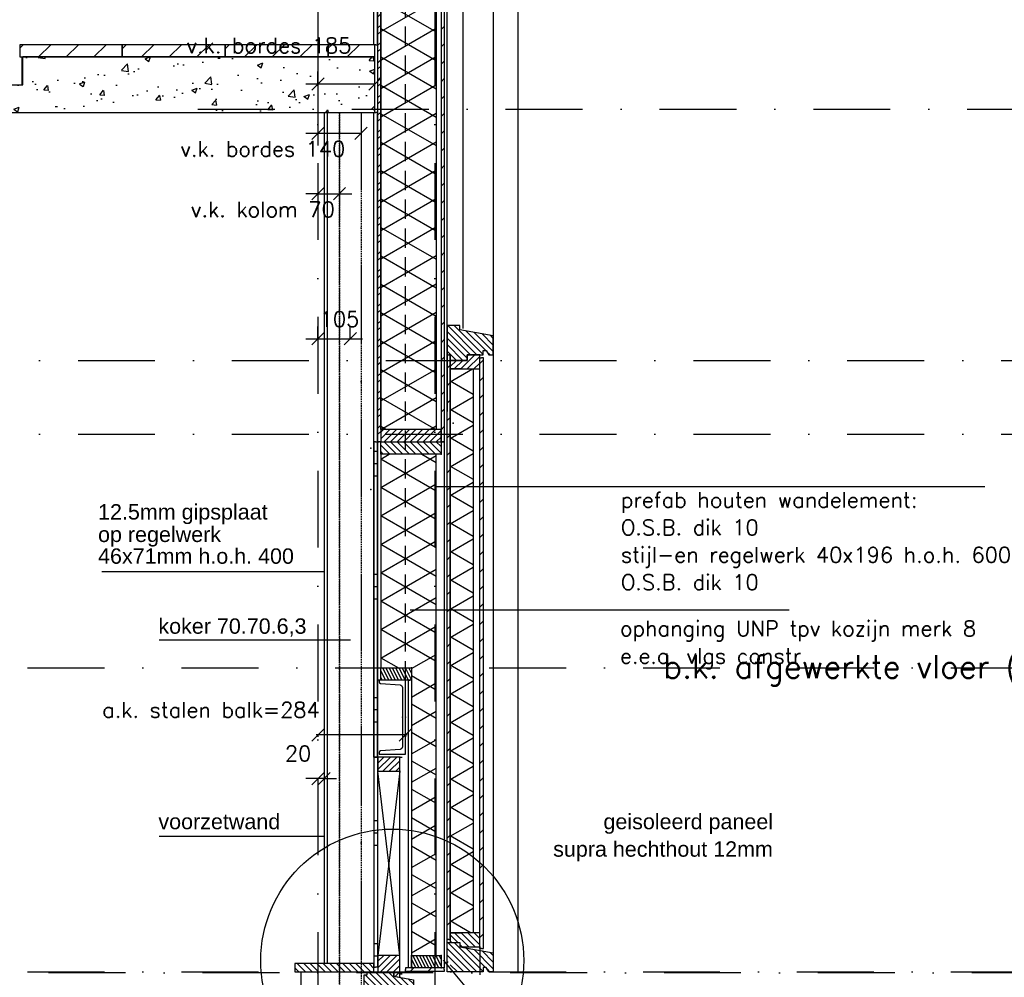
# Model space of a CAD drawing. Extents: x 0 to 317513, y 0 to 193913.
# Tile 44 of 105: x 237278 to 240478, y 98290 to 101403. Entities that reach past the tile are written whole.
import ezdxf

# ---------------------------------------------------------------- set-up
doc = ezdxf.new("R2010")
doc.units = 0
doc.header["$LTSCALE"] = 20
doc.header["$MEASUREMENT"] = 0
doc.header["$PDSIZE"] = -1
for name, pattern in [('DASHDOT', [25, 12.5, -6.25, 0, -6.25]), ('DASHED2', [0.375, 0.25, -0.125]), ('DD1', [2.66667, 1.66667, -0.5, 0, -0.5]), ('HIDDEN2', [4.6875, 3.125, -1.5625])]:
    doc.linetypes.add(name, pattern=pattern)
doc.layers.get('0').update_dxf_attribs({"linetype": 'CONTINUOUS'})
doc.layers.get('DEFPOINTS').update_dxf_attribs({"linetype": 'CONTINUOUS'})
for name, color, linetype in [('25', 7, 'CONTINUOUS'), ('_DETAILNUMMERS', 4, 'CONTINUOUS'), ('A--01A1_ACEER', 1, 'CONTINUOUS'), ('A--124D2TRAPPEN', 4, 'CONTINUOUS'), ('A--A21--_F-23-', 9, 'CONTINUOUS'), ('A--A22--_F123-', 9, 'CONTINUOUS'), ('A--A25--_F--3-', 9, 'CONTINUOUS'), ('A--A35--_F--3-', 9, 'CONTINUOUS'), ('A--A42--_F--3-', 9, 'CONTINUOUS'), ('A--A42--_F-23-', 9, 'CONTINUOUS'), ('A--A42--_F123-', 9, 'CONTINUOUS'), ('A--L13A1_VLOEREN', 1, 'CONTINUOUS'), ('A--L21--', 3, 'CONTINUOUS'), ('A--L21--_F--3-', 7, 'CONTINUOUS'), ('A--L22D1_BINNENWAND', 1, 'CONTINUOUS'), ('A--L25--', 7, 'CONTINUOUS'), ('A--L25--_F-23-', 7, 'CONTINUOUS'), ('A--L28--', 7, 'CONTINUOUS'), ('A--L28--_F--3-', 1, 'CONTINUOUS'), ('A--L28D1_KONSTRUKTIES', 1, 'CONTINUOUS'), ('A--L28DC1_KONSTRUKTIES', 1, 'HIDDEN2'), ('A--L30--', 7, 'CONTINUOUS'), ('A--L30--_F123-', 7, 'CONTINUOUS'), ('A--L31--', 2, 'CONTINUOUS'), ('A--L31--_F--3-', 7, 'CONTINUOUS'), ('A--L31A1_BUITENKOZIJN', 1, 'CONTINUOUS'), ('A--L31D1_BUITENKOZIJN', 1, 'CONTINUOUS'), ('A--L42--', 7, 'CONTINUOUS'), ('A--L42--_F--3-', 7, 'CONTINUOUS'), ('A--L42--_F-23-', 7, 'CONTINUOUS'), ('A--M$1A-_F123-', 1, 'CONTINUOUS'), ('A--M01A1_MAATVOERING', 1, 'CONTINUOUS'), ('A--M01B1_HOOGTE_MAATV', 1, 'CONTINUOUS'), ('A--T$1A-_F123_20', 1, 'CONTINUOUS'), ('A--T$7A8-_STRAMIEN', 8, 'DASHDOT'), ('A--T01A-25_TEKST', 2, 'CONTINUOUS'), ('A--T01B2_HOOGTE_MAATV', 2, 'CONTINUOUS'), ('A--T01B3_HOOGTE_MAATV', 3, 'CONTINUOUS'), ('STRAMIEN', 8, 'DD1'), ('X--LR---_CP', 7, 'CONTINUOUS'), ('Ztrappenrood', 1, 'CONTINUOUS')]:
    doc.layers.add(name, color=color, linetype=linetype)
doc.styles.add('ALFA-0_25', font='ROMANS')
doc.styles.add('EB2', font='ARIAL.TTF')
doc.styles.add('HIEMSTRA', font='romans.shx')
doc.styles.add('HOOGTEXT', font='ROMANS.shx', dxfattribs={"height": 2.5})
doc.dimstyles.new('ALFA-0_25', dxfattribs={"dimscale": 40, "dimtxt": 2.5, "dimasz": 2.5, "dimexe": 0.3, "dimexo": 0.3, "dimgap": 1.25, "dimtad": 1, "dimdec": 0, "dimzin": 0, "dimdsep": 46, "dimtxsty": 'ALFA-0_25', "dimblk1": 'OBLIQUE', "dimblk2": 'OBLIQUE', "dimsah": 1, "dimcen": 0.09, "dimdle": 0.3, "dimclrd": 1, "dimclre": 1, "dimclrt": 2, "dimadec": 0, "dimazin": 0, "dimtfac": 1, "dimtdec": 0, "dimtofl": 0, "dimtmove": 2, "dimatfit": 3, "dimldrblk": 'OBLIQUE', "dimfxl": 0, "dimtvp": 625, "dimtolj": 1, "dimtzin": 0, "dimarcsym": 0})
doc.dimstyles.get("Standard").update_dxf_attribs({"dimscale": 40, "dimtxt": 2.5, "dimasz": 2, "dimexe": 0.3, "dimexo": 0.3, "dimgap": 2, "dimtad": 1, "dimdec": 0, "dimzin": 0, "dimdsep": 46, "dimtxsty": 'HIEMSTRA', "dimblk1": 'OBLIQUE', "dimblk2": 'OBLIQUE', "dimsah": 1, "dimcen": 0.09, "dimdle": 0.3, "dimclrd": 1, "dimclre": 1, "dimclrt": 3, "dimadec": 0, "dimazin": 0, "dimtfac": 1, "dimtdec": 4, "dimtix": 1, "dimtmove": 2, "dimatfit": 3, "dimldrblk": 'OBLIQUE', "dimfxl": 0, "dimtvp": 625, "dimtolj": 1, "dimtzin": 0, "dimarcsym": 0})
doc.dimstyles.new('STANDARD$0', dxfattribs={"dimscale": 50, "dimtxt": 2.5, "dimasz": 2, "dimexe": 2, "dimexo": 0, "dimgap": 2, "dimtad": 1, "dimdec": 0, "dimzin": 0, "dimdsep": 46, "dimtxsty": 'ALFA-0_25', "dimblk1": 'OBLIQUE', "dimblk2": 'OBLIQUE', "dimsah": 1, "dimcen": -3, "dimdle": 2, "dimclrd": 1, "dimclre": 1, "dimclrt": 2, "dimadec": 0, "dimazin": 0, "dimtfac": 0.666667, "dimtofl": 0, "dimtmove": 2, "dimatfit": 3, "dimldrblk": 'OBLIQUE', "dimfxl": 0, "dimtvp": 0.833333, "dimtolj": 1, "dimtzin": 0, "dimarcsym": 0})
pattern_1 = [(135, (397244.686, 0), (10.6066017, 10.6066017), [])]
pattern_2 = [(180, (0, 0), (-5e-14, -400), []), (180, (-5e-15, -40), (-5e-14, -400), []), (180, (-1e-14, -80), (-5e-14, -400), [])]

# ---------------------------------------------------------------- blocks, each defined once
blk = doc.blocks.new('HOOGTEP')
at = {"layer": 'A--M01A1_MAATVOERING'}
for p, q in [((0, 0), (0.624, 2.33)), ((0.624, 2.33), (8.794, 2.33)), ((-2.415, 0.647), (0, 0))]:
    blk.add_line(p, q, dxfattribs=at)
at = {"layer": 'A--M01B1_HOOGTE_MAATV'}
blk.add_line((-1.379, 0), (0.911, 0), dxfattribs=at)
at = {"layer": 'A--T01B2_HOOGTE_MAATV', "style": 'HOOGTEXT', "flags": 4}
blk.add_attdef('TEKST', (1.84, -0.671), '', height=1.5, dxfattribs=at)
at = {"layer": 'A--T01B3_HOOGTE_MAATV', "style": 'HOOGTEXT', "flags": 4}
blk.add_attdef('HOOGTE', (1.673, 3.819), '', height=1.75, dxfattribs=at)
blk = doc.blocks.new('*U934')
at = {"layer": 'A--A42--_F-23-', "linetype": 'Continuous'}
h = blk.add_hatch(dxfattribs=at)
h.set_pattern_fill('ALFALINE', color=256, scale=40, style=0)
h.set_pattern_definition([(45, (-238779.343, -98383.898), (-28.284271, 28.284271), [])])
h.paths.add_polyline_path([(0, 0), (-6, 0), (-6, 1920.1), (0, 1920.1), (6, 1920.1), (6, 0)])
at = {"layer": 'A--L42--_F-23-', "color": 2, "linetype": 'Continuous'}
for points in [[(0, 0), (-6, 0), (-6, 1920.1), (0, 1920.1)], [(0, 0), (6, 0), (6, 1920.1), (0, 1920.1)]]:
    blk.add_lwpolyline(points, dxfattribs=at)
blk = doc.blocks.new('_OBLIQUE')
at = {"color": 0, "linetype": 'ByBlock'}
blk.add_line((-0.5, -0.5), (0.5, 0.5), dxfattribs=at)
blk = doc.blocks.new('*D79')
at = {"layer": 'A--M$1A-_F123-', "color": 1, "lineweight": -2}
for p, q in [((238537.4, 99078.1), (238241.3, 99078.1)), ((238247.3, 99077.6), (238247.3, 99072.1)), ((238531.4, 99077.6), (238531.4, 99072.1))]:
    blk.add_line(p, q, dxfattribs=at)
at = {"layer": 'DEFPOINTS', "color": 0}
for p in [(238247.3, 99083.6), (238247.3, 99078.1), (238531.4, 99083.6)]:
    blk.add_point(p, dxfattribs=at)
at = {"layer": 'A--M$1A-_F123-', "color": 1, "lineweight": -2, "xscale": 40, "yscale": 40, "zscale": 40, "rotation": 180}
blk.add_blockref('_OBLIQUE', (238247.3, 99078.1), dxfattribs=at)
at = {"layer": 'A--M$1A-_F123-', "color": 1, "lineweight": -2, "xscale": 40, "yscale": 40, "zscale": 40}
blk.add_blockref('_OBLIQUE', (238531.4, 99078.1), dxfattribs=at)
at = {"layer": 'A--M$1A-_F123-', "color": 2, "insert": (237899.4, 99159.4), "char_height": 50, "attachment_point": 5, "style": 'HIEMSTRA'}
blk.add_mtext('\\A1;a.k. stalen balk=284', dxfattribs=at)
blk = doc.blocks.new('*U932')
at = {"layer": 'A--A42--_F-23-', "linetype": 'Continuous'}
h = blk.add_hatch(dxfattribs=at)
h.set_pattern_fill('ALFALINE', color=256, scale=40, style=0)
h.set_pattern_definition([(45, (-238657.343, -98315.386), (-28.284271, 28.284271), [])])
h.paths.add_polyline_path([(0, 0), (0, -6), (-125, -6), (-125, 0), (-125, 6), (0, 6)])
at = {"layer": 'A--L42--_F-23-', "color": 2, "linetype": 'Continuous'}
for points in [[(0, 0), (0, 6), (-125, 6), (-125, 0)], [(0, 0), (0, -6), (-125, -6), (-125, 0)]]:
    blk.add_lwpolyline(points, dxfattribs=at)
blk = doc.blocks.new('*U931')
at = {"layer": 'A--A42--_F-23-', "linetype": 'Continuous'}
h = blk.add_hatch(dxfattribs=at)
h.set_pattern_fill('ALFALINE', color=256, scale=40, style=0)
h.set_pattern_definition([(45, (-238672.343, -98412.898), (-28.284271, 28.284271), [])])
h.paths.add_polyline_path([(0, 0), (-5, 0), (-5, 1901.1), (0, 1901.1), (5, 1901.1), (5, 0)])
at = {"layer": 'A--L42--_F-23-', "color": 2, "linetype": 'Continuous'}
for points in [[(0, 0), (-5, 0), (-5, 1901.1), (0, 1901.1)], [(0, 0), (5, 0), (5, 1901.1), (0, 1901.1)]]:
    blk.add_lwpolyline(points, dxfattribs=at)
blk = doc.blocks.new('*U930')
at = {"layer": 'A--A21--_F-23-', "linetype": 'Continuous'}
h = blk.add_hatch(dxfattribs=at)
h.set_pattern_fill('ALFAISO', color=256, scale=80, angle=270, style=0)
h.set_pattern_definition([(330, (-40, 7e-15), (40, 69.282), []), (30, (-40, 7e-15), (-40, 69.282), [])])
h.paths.add_polyline_path([(0, 0), (37.5, 0), (37.5, -1833.1), (0, -1833.1), (-37.5, -1833.1), (-37.5, 0)])
at = {"layer": 'A--L21--_F--3-', "color": 3, "linetype": 'Continuous'}
for points in [[(0, 0), (-37.5, 0), (-37.5, -1833.1), (0, -1833.1)], [(0, 0), (37.5, 0), (37.5, -1833.1), (0, -1833.1)]]:
    blk.add_lwpolyline(points, dxfattribs=at)
blk = doc.blocks.new('*U896')
at = {"layer": 'A--A42--_F-23-', "linetype": 'Continuous'}
h = blk.add_hatch(dxfattribs=at)
h.set_pattern_fill('ALFALINE', color=256, scale=40, style=0)
h.set_pattern_definition([(45, (-238446.343, -106075.898), (-28.284271, 28.284271), [])])
h.paths.add_polyline_path([(0, 0), (5, 0), (5, -6045), (0, -6045), (-5, -6045), (-5, 0)])
at = {"layer": 'A--L42--_F-23-', "color": 2, "linetype": 'Continuous'}
for points in [[(0, 0), (-5, 0), (-5, -6045), (0, -6045)], [(0, 0), (5, 0), (5, -6045), (0, -6045)]]:
    blk.add_lwpolyline(points, dxfattribs=at)
blk = doc.blocks.new('NH40_196')
at = {"layer": 'A--A25--_F--3-'}
h = blk.add_hatch(dxfattribs=at)
h.set_pattern_fill('ALFALINE', color=256, scale=15, style=0, pattern_type=2)
h.set_pattern_definition([(45, (-6, 0), (-10.6066, 10.6066), [])])
h.paths.add_polyline_path([(0, 0), (0, 196), (40, 196), (40, 0)])
at = {"layer": 'A--L25--_F-23-', "color": 2, "linetype": 'Continuous'}
blk.add_lwpolyline([(0, 0), (0, 196), (40, 196), (40, 0)], close=True, dxfattribs=at)
at = {"layer": 'X--LR---_CP'}
for p in [(0, 0), (0, 0), (40, 0)]:
    blk.add_point(p, dxfattribs=at)
blk = doc.blocks.new('*U895')
at = {"layer": 'A--A42--_F--3-', "linetype": 'Continuous'}
h = blk.add_hatch(dxfattribs=at)
h.set_pattern_fill('ALFALINE', color=256, scale=40, angle=45, style=0)
h.set_pattern_definition([(90, (-238435.093, -101322.208), (-40, 7e-15), [])])
h.paths.add_polyline_path([(0, 0), (-6.2, 0), (-6.2, 4274.7), (0, 4274.7), (6.2, 4274.7), (6.2, 0)])
at = {"layer": 'A--L42--_F--3-', "color": 3, "linetype": 'Continuous'}
for points in [[(0, 0), (-6.2, 0), (-6.2, 4274.7), (0, 4274.7)], [(0, 0), (-6.2, 0), (-6.2, 4274.7), (0, 4274.7)], [(0, 0), (-6.2, 0), (-6.2, 4274.7), (0, 4274.7)], [(0, 0), (6.2, 0), (6.2, 4274.7), (0, 4274.7)]]:
    blk.add_lwpolyline(points, dxfattribs=at)
blk = doc.blocks.new('*U894')
at = {"layer": 'A--A42--_F--3-', "linetype": 'Continuous'}
h = blk.add_hatch(dxfattribs=at)
h.set_pattern_fill('ALFALINE', color=256, scale=40, angle=45, style=0)
h.set_pattern_definition([(90, (-238435.093, -99005.89), (-40, 7e-15), [])])
h.paths.add_polyline_path([(0, 0), (-6.2, 0), (-6.2, 2096.3), (0, 2096.3), (6.2, 2096.3), (6.2, 0)])
at = {"layer": 'A--L42--_F--3-', "color": 3, "linetype": 'Continuous'}
for points in [[(0, 0), (-6.2, 0), (-6.2, 2096.3), (0, 2096.3)], [(0, 0), (-6.2, 0), (-6.2, 2096.3), (0, 2096.3)], [(0, 0), (-6.2, 0), (-6.2, 2096.3), (0, 2096.3)], [(0, 0), (6.2, 0), (6.2, 2096.3), (0, 2096.3)]]:
    blk.add_lwpolyline(points, dxfattribs=at)
blk = doc.blocks.new('Q020676-')
at = {"layer": 'A--L28--_F--3-', "color": 4, "linetype": 'Continuous'}
blk.add_lwpolyline([(0, -120), (0, 120), (85, 120), (85, 114.4, -0.391021), (80.9, 109.9), (17.3, 104.9, 0.39104), (9.5, 96.4), (9.5, -96.4, 0.39104), (17.3, -104.9), (80.9, -109.9, -0.391021), (85, -114.4), (85, -120)], format="xyb", close=True, dxfattribs=at)
at = {"layer": 'X--LR---_CP', "color": 4, "linetype": 'Continuous'}
for p in [(0, 0), (0, 0), (9.5, 0)]:
    blk.add_point(p, dxfattribs=at)
blk = doc.blocks.new('*D217')
at = {"color": 1, "linetype": 'ByBlock'}
for p, q in [((238247.3, 101188.7), (238247.3, 101234.7)), ((238432.3, 101188.7), (238432.3, 101234.7)), ((238207.3, 101194.7), (238432.3, 101194.7))]:
    blk.add_line(p, q, dxfattribs=at)
at = {"layer": 'DEFPOINTS', "color": 0, "linetype": 'ByBlock'}
for p in [(238247.3, 101188.7), (238432.3, 101194.7), (238432.3, 101188.7)]:
    blk.add_point(p, dxfattribs=at)
at = {"color": 1, "linetype": 'ByBlock', "xscale": 40, "yscale": 40, "zscale": 40, "rotation": 180}
blk.add_blockref('_OBLIQUE', (238247.3, 101194.7), dxfattribs=at)
at = {"color": 1, "linetype": 'ByBlock', "xscale": 40, "yscale": 40, "zscale": 40}
blk.add_blockref('_OBLIQUE', (238432.3, 101194.7), dxfattribs=at)
at = {"color": 2, "linetype": 'ByBlock', "insert": (238087.9, 101319.7), "char_height": 50, "attachment_point": 5, "style": 'ALFA-0_25'}
blk.add_mtext('\\A1;v.k. bordes 185', dxfattribs=at)
blk = doc.blocks.new('*U893')
at = {"layer": 'A--A42--_F-23-', "linetype": 'Continuous'}
h = blk.add_hatch(dxfattribs=at)
h.set_pattern_fill('ALFALINE', color=256, scale=40, style=0)
h.set_pattern_definition([(45, (-238652.343, -101740.41), (-28.284271, 28.284271), [])])
h.paths.add_polyline_path([(0, 0), (5, 0), (5, -1709.5), (0, -1709.5), (-5, -1709.5), (-5, 0)])
at = {"layer": 'A--L42--_F-23-', "color": 2, "linetype": 'Continuous'}
for points in [[(0, 0), (-5, 0), (-5, -1709.5), (0, -1709.5)], [(0, 0), (5, 0), (5, -1709.5), (0, -1709.5)]]:
    blk.add_lwpolyline(points, dxfattribs=at)
blk = doc.blocks.new('*U892')
at = {"layer": 'A--A42--_F-23-', "linetype": 'Continuous'}
h = blk.add_hatch(dxfattribs=at)
h.set_pattern_fill('ALFALINE', color=256, scale=40, style=0)
h.set_pattern_definition([(45, (-238446.343, -101740.41), (-28.284271, 28.284271), [])])
h.paths.add_polyline_path([(0, 0), (5, 0), (5, -1709.5), (0, -1709.5), (-5, -1709.5), (-5, 0)])
at = {"layer": 'A--L42--_F-23-', "color": 2, "linetype": 'Continuous'}
for points in [[(0, 0), (-5, 0), (-5, -1709.5), (0, -1709.5)], [(0, 0), (5, 0), (5, -1709.5), (0, -1709.5)]]:
    blk.add_lwpolyline(points, dxfattribs=at)
blk = doc.blocks.new('*U890')
at = {"layer": 'A--A42--_F123-', "linetype": 'Continuous'}
h = blk.add_hatch(dxfattribs=at)
h.set_pattern_fill('ALFAPLST', color=256, scale=400, angle=180, style=0)
h.set_pattern_definition(pattern_2)
h.paths.add_polyline_path([(0, 0), (6, 0), (6, -1025), (0, -1025), (-6, -1025), (-6, 0)])
at = {"layer": 'A--L42--_F--3-', "color": 3, "linetype": 'Continuous'}
for points in [[(0, 0), (-6, 0), (-6, -1025), (0, -1025)], [(0, 0), (6, 0), (6, -1025), (0, -1025)]]:
    blk.add_lwpolyline(points, dxfattribs=at)
blk = doc.blocks.new('*U889')
at = {"layer": 'A--L30--_F123-', "color": 1, "linetype": 'Continuous'}
blk.add_lwpolyline([(0, 0), (-5, 0), (-5, 776), (0, 776)], dxfattribs=at)
blk.add_lwpolyline([(0, 0), (-5, 0), (-5, 776), (0, 776)], dxfattribs=at)
blk = doc.blocks.new('*U888')
at = {"layer": 'A--L30--_F123-', "color": 1, "linetype": 'Continuous'}
blk.add_lwpolyline([(0, 0), (5, 0), (5, -1709.5), (0, -1709.5)], dxfattribs=at)
blk.add_lwpolyline([(0, 0), (5, 0), (5, -1709.5), (0, -1709.5)], dxfattribs=at)
blk = doc.blocks.new('*U887')
at = {"layer": 'A--L30--_F123-', "color": 1, "linetype": 'Continuous'}
blk.add_lwpolyline([(0, 0), (-5, 0), (-5, 934.5), (0, 934.5)], dxfattribs=at)
blk.add_lwpolyline([(0, 0), (-5, 0), (-5, 934.5), (0, 934.5)], dxfattribs=at)
blk = doc.blocks.new('*U886')
at = {"layer": 'A--L30--_F123-', "color": 1, "linetype": 'Continuous'}
blk.add_lwpolyline([(0, 0), (-7.5, 0), (-7.5, 705.6), (0, 705.6)], dxfattribs=at)
blk.add_lwpolyline([(0, 0), (-7.5, 0), (-7.5, 705.6), (0, 705.6)], dxfattribs=at)
blk = doc.blocks.new('Q020279-')
at = {"layer": 'A--A25--_F--3-'}
h = blk.add_hatch(dxfattribs=at)
h.set_pattern_fill('ALFALINE', color=256, scale=15, style=0, pattern_type=2)
h.set_pattern_definition([(45, (0, 0), (-10.6066, 10.6066), [])])
h.paths.add_polyline_path([(0, 0), (0, 71), (46, 71), (46, 0)])
at = {"layer": 'A--L25--_F-23-', "color": 2, "linetype": 'Continuous'}
blk.add_lwpolyline([(0, 0), (0, 71), (46, 71), (46, 0)], close=True, dxfattribs=at)
at = {"layer": 'X--LR---_CP'}
for p in [(0, 0), (0, 0), (46, 0)]:
    blk.add_point(p, dxfattribs=at)
blk = doc.blocks.new('*U885')
at = {"layer": 'A--A42--_F123-', "linetype": 'Continuous'}
h = blk.add_hatch(dxfattribs=at)
h.set_pattern_fill('ALFAPLST', color=256, scale=400, angle=180, style=0)
h.set_pattern_definition(pattern_2)
h.paths.add_polyline_path([(0, 0), (6, 0), (6, -683), (0, -683), (-6, -683), (-6, 0)])
at = {"layer": 'A--L42--_F--3-', "color": 3, "linetype": 'Continuous'}
for points in [[(0, 0), (-6, 0), (-6, -683), (0, -683)], [(0, 0), (6, 0), (6, -683), (0, -683)]]:
    blk.add_lwpolyline(points, dxfattribs=at)
blk = doc.blocks.new('*D274')
at = {"color": 1, "linetype": 'ByBlock'}
for p, q in [((238207.3, 101034), (238387.3, 101034)), ((238247.3, 101037.6), (238247.3, 100994)), ((238387.3, 101037.6), (238387.3, 100994))]:
    blk.add_line(p, q, dxfattribs=at)
at = {"layer": 'DEFPOINTS', "color": 0, "linetype": 'ByBlock'}
for p in [(238247.3, 101037.6), (238387.3, 101037.6), (238387.3, 101034)]:
    blk.add_point(p, dxfattribs=at)
at = {"color": 1, "linetype": 'ByBlock', "xscale": 40, "yscale": 40, "zscale": 40, "rotation": 180}
blk.add_blockref('_OBLIQUE', (238247.3, 101034), dxfattribs=at)
at = {"color": 1, "linetype": 'ByBlock', "xscale": 40, "yscale": 40, "zscale": 40}
blk.add_blockref('_OBLIQUE', (238387.3, 101034), dxfattribs=at)
at = {"color": 2, "linetype": 'ByBlock', "insert": (238068, 100983.2), "char_height": 50, "attachment_point": 5, "style": 'ALFA-0_25'}
blk.add_mtext('\\A1;v.k. bordes 140', dxfattribs=at)
blk = doc.blocks.new('*D331')
at = {"color": 1, "linetype": 'ByBlock'}
for p, q in [((238247.3, 100837.6), (238207.3, 100837.6)), ((238247.3, 100841.1), (238247.3, 100797.6)), ((238247.3, 100837.6), (238317.3, 100837.6)), ((238317.3, 100841.1), (238317.3, 100797.6)), ((238317.3, 100837.6), (238357.3, 100837.6))]:
    blk.add_line(p, q, dxfattribs=at)
at = {"layer": 'DEFPOINTS', "color": 0, "linetype": 'ByBlock'}
for p in [(238247.3, 100841.1), (238317.3, 100841.1), (238317.3, 100837.6)]:
    blk.add_point(p, dxfattribs=at)
at = {"color": 1, "linetype": 'ByBlock', "xscale": 40, "yscale": 40, "zscale": 40}
blk.add_blockref('_OBLIQUE', (238247.3, 100837.6), dxfattribs=at)
at = {"color": 1, "linetype": 'ByBlock', "xscale": 40, "yscale": 40, "zscale": 40, "rotation": 180}
blk.add_blockref('_OBLIQUE', (238317.3, 100837.6), dxfattribs=at)
at = {"color": 2, "linetype": 'ByBlock', "insert": (238068, 100786.7), "char_height": 50, "attachment_point": 5, "style": 'ALFA-0_25'}
blk.add_mtext('\\A1;v.k. kolom 70', dxfattribs=at)
blk = doc.blocks.new('*D334')
at = {"layer": 'A--M$1A-_F123-', "color": 1, "lineweight": -2}
for p, q in [((238247.3, 100364.8), (238247.3, 100406.3)), ((238352.3, 100364.8), (238352.3, 100406.3)), ((238207.3, 100366.3), (238392.3, 100366.3))]:
    blk.add_line(p, q, dxfattribs=at)
at = {"layer": 'DEFPOINTS', "color": 0}
for p in [(238247.3, 100364.8), (238352.3, 100366.3), (238352.3, 100364.8)]:
    blk.add_point(p, dxfattribs=at)
at = {"layer": 'A--M$1A-_F123-', "color": 1, "lineweight": -2, "xscale": 40, "yscale": 40, "zscale": 40, "rotation": 180}
blk.add_blockref('_OBLIQUE', (238247.3, 100366.3), dxfattribs=at)
at = {"layer": 'A--M$1A-_F123-', "color": 1, "lineweight": -2, "xscale": 40, "yscale": 40, "zscale": 40}
blk.add_blockref('_OBLIQUE', (238352.3, 100366.3), dxfattribs=at)
at = {"layer": 'A--M$1A-_F123-', "color": 2, "insert": (238317.3, 100429.9), "char_height": 50, "attachment_point": 5, "style": 'ALFA-0_25'}
blk.add_mtext('\\A1;105', dxfattribs=at)
blk = doc.blocks.new('*D353')
at = {"layer": 'A--M$1A-_F123-', "color": 1, "lineweight": -2}
for p, q in [((238247.3, 98936.4), (238207.3, 98936.4)), ((238267.4, 98936.4), (238247.3, 98936.4)), ((238247.3, 98935.9), (238247.3, 98930.4)), ((238267.4, 98936.4), (238307.4, 98936.4)), ((238267.4, 98935.9), (238267.4, 98930.4))]:
    blk.add_line(p, q, dxfattribs=at)
at = {"layer": 'DEFPOINTS', "color": 0}
for p in [(238247.3, 98941.9), (238247.3, 98936.4), (238267.4, 98941.9)]:
    blk.add_point(p, dxfattribs=at)
at = {"layer": 'A--M$1A-_F123-', "color": 1, "lineweight": -2, "xscale": 40, "yscale": 40, "zscale": 40}
blk.add_blockref('_OBLIQUE', (238247.3, 98936.4), dxfattribs=at)
at = {"layer": 'A--M$1A-_F123-', "color": 1, "lineweight": -2, "xscale": 40, "yscale": 40, "zscale": 40, "rotation": 180}
blk.add_blockref('_OBLIQUE', (238267.4, 98936.4), dxfattribs=at)
at = {"layer": 'A--M$1A-_F123-', "color": 2, "insert": (238182.6, 99017.7), "char_height": 50, "attachment_point": 5, "style": 'HIEMSTRA'}
blk.add_mtext('\\A1;20', dxfattribs=at)

msp = doc.modelspace()

# ---------------------------------------------------------------- hatches: boundary and pattern name
at = {"layer": 'A--01A1_ACEER'}
h = msp.add_hatch(dxfattribs=at)
h.set_pattern_fill('ANSI31', color=256, scale=20, style=0)
h.set_pattern_definition([(45, (152388.14, 36177.78), (-44.90128, 44.90128), [])])
h.paths.add_polyline_path([(237277.7, 101322.2), (237277.7, 101282.2), (237610.7, 101282.2), (237610.7, 101322.2)])
h = msp.add_hatch(dxfattribs=at)
h.set_pattern_fill('ANSI31', color=256, scale=20, style=0)
h.set_pattern_definition([(45, (152723.14, 36177.78), (-44.90128, 44.90128), [])])
h.paths.add_polyline_path([(237610.7, 101322.2), (237610.7, 101282.2), (237945.7, 101282.2), (237945.7, 101322.2)])
h = msp.add_hatch(dxfattribs=at)
h.set_pattern_fill('ANSI31', color=256, scale=20, style=0)
h.set_pattern_definition([(45, (153058.14, 36177.78), (-44.90128, 44.90128), [])])
h.paths.add_polyline_path([(237945.7, 101322.2), (237945.7, 101282.2), (238280.7, 101282.2), (238280.7, 101322.2)])
h = msp.add_hatch(dxfattribs=at)
h.set_pattern_fill('ANSI31', color=256, scale=20, style=0)
h.set_pattern_definition([(45, (140998.254, 36177.75), (-44.90128, 44.90128), [])])
h.paths.add_polyline_path([(238318.2, 101282.2), (238432.3, 101282.2), (238432.3, 101322.2), (238280.7, 101322.2), (238280.7, 101282.2)])
h = msp.add_hatch(dxfattribs=at)
h.set_pattern_fill('AR-CONC', color=256, style=0)
h.set_pattern_definition([(50, (150940.62, 36177.75), (182.18467, -15.93909), [19.05, -209.55]), (355, (150940.62, 36177.75), (-35.24283, 191.05664), [15.24, -167.64]), (100.451, (150955.8, 36176.42), (146.9425, 175.1167), [16.19, -178.09]), (46.1842, (150940.62, 36228.55), (271.07904, -42.04233), [28.575, -314.325]), (96.6356, (150963.2, 36225.05), (237.40423, 247.42556), [24.285, -267.135]), (351.184, (150940.62, 36228.55), (237.4046, 247.4251), [22.86, -251.46]), (21, (150966.02, 36215.85), (151.61488, -102.26552), [19.05, -209.55]), (326, (150966.02, 36215.85), (61.80203, 184.18797), [15.24, -167.64]), (71.4514, (150978.65, 36207.33), (213.4165, 81.92286), [16.19, -178.09]), (37.5, (150940.62, 36177.75), (3.088603, 84.55504), [0, -165.608, 0, -170.18, 0, -168.275]), (7.5, (150940.62, 36177.75), (66.81966, 100.180575), [0, -97.028, 0, -161.798, 0, -64.135]), (327.5, (150883.976, 36177.75), (135.590595, -5.728744), [0, -63.5, 0, -198.12, 0, -262.89]), (317.5, (150858.58, 36177.75), (148.12918, 25.42649), [0, -82.55, 0, -131.572, 0, -186.69])])
h.paths.add_polyline_path([(238247.3, 101282.2), (238247.3, 101102.2), (237187.6, 101102.2), (237187.6, 101192.2), (237287.6, 101192.2), (237287.6, 101282.2)])
h.paths.add_polyline_path([(238247.3, 101102.2), (238247.3, 101282.2), (238432.3, 101282.2), (238432.3, 101102.2)])
at = {"layer": 'A--A21--_F-23-'}
h = msp.add_hatch(dxfattribs=at)
h.set_pattern_fill('ALFAISO', color=256, scale=80, angle=270, style=0, pattern_type=2)
h.set_pattern_definition([(30, (166700.18, 203491.494), (40, -69.28203), []), (330, (166700.18, 203491.494), (-40, -69.28203), [])])
h.paths.add_polyline_path([(238551.3, 101700.4), (238631.3, 101700.4), (238631.3, 100070.9), (238451.3, 100070.9), (238451.3, 101700.4)])
h = msp.add_hatch(dxfattribs=at)
h.set_pattern_fill('ALFAISO', color=256, scale=80, angle=270, style=0, pattern_type=2)
h.set_pattern_definition([(330, (167012.104, -3439.7), (40, 69.28203), []), (30, (167012.104, -3439.7), (-40, 69.28203), [])])
h.paths.add_polyline_path([(238551.3, 98361.4), (238631.3, 98361.4), (238631.3, 99990.9), (238451.3, 99990.9), (238451.3, 99295.9), (238551.3, 99295.9)])
at = {"layer": 'A--A25--_F--3-'}
h = msp.add_hatch(dxfattribs=at)
h.set_pattern_fill('ALFALINE', color=256, scale=15, style=0, pattern_type=2)
h.set_pattern_definition([(116.565, (238549.343, 99239.898), (-5.3033, -10.6066), [])])
h.paths.add_polyline_path([(238551.3, 99255.9), (238451.3, 99255.9), (238451.3, 99295.9), (238551.3, 99295.9)])
h = msp.add_hatch(dxfattribs=at)
h.set_pattern_fill('ALFALINE', color=256, scale=15, style=0, pattern_type=2)
h.set_pattern_definition([(116.565, (238337.421, 98353.386), (-5.3033, -10.6066), [])])
h.paths.add_polyline_path([(238647.3, 98321.4), (238551.3, 98321.4), (238551.3, 98361.4), (238647.3, 98361.4)])
at = {"layer": 'A--A35--_F--3-'}
h = msp.add_hatch(dxfattribs=at)
h.set_pattern_fill('ALFALINE', color=256, scale=15, style=0)
h.set_pattern_definition(pattern_1)
h.paths.add_polyline_path([(238817.3, 100375.4), (238708.3, 100395), (238708.3, 100409), (238667.3, 100409), (238667.3, 100314), (238677.3, 100314), (238677.3, 100295.9), (238732.3, 100295.9), (238732.3, 100314), (238784.3, 100314), (238784.3, 100328), (238794.3, 100328), (238802.3, 100314), (238817.3, 100314)])
h = msp.add_hatch(dxfattribs=at)
h.set_pattern_fill('ALFALINE', color=256, scale=15, angle=90, style=0)
h.set_pattern_definition([(45, (397244.686, 0), (10.6066017, -10.6066017), [])])
h.paths.add_polyline_path([(238773.3, 100314), (238732.3, 100314), (238732.3, 100295.9), (238677.3, 100295.9), (238677.3, 100268), (238732.3, 100268), (238773.3, 100268)])
h = msp.add_hatch(dxfattribs=at)
h.set_pattern_fill('ALFALINE', color=256, scale=15, style=0)
h.set_pattern_definition(pattern_1)
h.paths.add_polyline_path([(238692.3, 98434.9), (238773.3, 98434.9), (238773.3, 98388.9), (238708.3, 98388.9), (238708.3, 98402.9), (238692.3, 98402.9)])
h.paths.add_polyline_path([(238677.3, 98434.9), (238692.3, 98434.9), (238692.3, 98402.9), (238677.3, 98402.9)])
h = msp.add_hatch(dxfattribs=at)
h.set_pattern_fill('ALFALINE', color=256, scale=15, style=0)
h.set_pattern_definition([(135, (390944.686, 5015.017), (10.6066017, 10.6066017), [])])
h.paths.add_polyline_path([(238772.4, 98377.4), (238817.3, 98369.4), (238817.3, 98307.9), (238802.3, 98307.9), (238794.3, 98321.9), (238772.4, 98321.9)])
h.paths.add_polyline_path([(238702.4, 98402.9), (238708.3, 98402.9), (238708.3, 98388.9), (238772.4, 98377.4), (238772.4, 98321.9), (238784.3, 98321.9), (238784.3, 98307.9), (238702.4, 98307.9)])
h.paths.add_polyline_path([(238667.3, 98402.9), (238692.5, 98402.9), (238692.5, 98307.9), (238692.3, 98307.9), (238677.3, 98307.9), (238677.3, 98337.9), (238667.3, 98337.9)])
h.paths.add_polyline_path([(238692.5, 98402.9), (238702.4, 98402.9), (238702.4, 98307.9), (238692.5, 98307.9)])
h = msp.add_hatch(dxfattribs=at)
h.set_pattern_fill('ALFALINE', color=256, scale=15, angle=90, style=0, pattern_type=2)
h.set_pattern_definition([(45, (237974.979, 97938.888), (10.6066, -10.6066), [])])
h.paths.add_polyline_path([(238513.4, 98361.3), (238442.4, 98361.3), (238442.4, 98307.9), (238493.4, 98307.9), (238493.4, 98293.9), (238513.4, 98290.3)])
h = msp.add_hatch(dxfattribs=at)
h.set_pattern_fill('ALFALINE', color=256, scale=15, style=0)
h.set_pattern_definition([(135, (390786.184, 4976.999), (10.6066017, 10.6066017), [])])
h.paths.add_polyline_path([(238358.8, 98334.9), (238428.8, 98334.9), (238428.8, 98307.9), (238358.8, 98307.9)])
h.paths.add_polyline_path([(238172.3, 98334.9), (238358.8, 98334.9), (238358.8, 98307.9), (238172.3, 98307.9)])
h = msp.add_hatch(dxfattribs=at)
h.set_pattern_fill('ALFALINE', color=256, scale=15, style=0, pattern_type=2)
h.set_pattern_definition([(135, (237974.965, 97938.887), (10.6066, 10.6066), [])])
h.paths.add_polyline_path([(238524.3, 98212.9), (238448.3, 98212.9), (238448.3, 98233.9), (238397.3, 98233.9), (238397.3, 98297.9), (238407.3, 98297.9), (238407.3, 98307.9), (238493.3, 98307.9), (238493.3, 98293.9), (238557.3, 98282.4), (238557.3, 98212.9), (238542.4, 98212.9), (238534.3, 98226.9), (238524.3, 98226.9)])

# ---------------------------------------------------------------- linework, layer by layer
for p, q in [((238667.3, 100409), (238667.3, 100129.5)), ((238667.3, 98402.9), (238667.3, 98563.7))]:
    msp.add_line(p, q)
at = {"layer": '_DETAILNUMMERS'}
msp.add_circle((238488.8, 98344.6), 427.3, dxfattribs=at)
at = {"layer": 'A--01A1_ACEER'}
for p, q in [((238247.3, 101364), (238247.3, 101002.1)), ((238773.3, 98390.5), (238773.3, 98298.5))]:
    msp.add_line(p, q, dxfattribs=at)
at = {"layer": 'A--01A1_ACEER', "linetype": 'DASHED2', "lineweight": 30}
msp.add_lwpolyline([(238192.3, 97150.9), (238317.3, 97150.9), (238317.3, 101102.2), (238387.3, 101102.2), (238387.3, 97080.9), (238192.3, 97080.9)], close=True, dxfattribs=at)
at = {"layer": 'A--124D2TRAPPEN'}
for points in [[(237187.6, 101102.2), (237187.6, 101102.2), (238432.3, 101102.2), (238432.3, 101282.2), (237287.6, 101282.2)], [(237307.6, 101282.2), (237307.6, 101282.2), (237307.6, 101282.2), (237307.6, 101282.2)], [(237309.6, 101282.2), (237309.6, 101282.2), (237309.6, 101282.2), (237309.6, 101282.2)]]:
    msp.add_lwpolyline(points, dxfattribs=at)
at = {"layer": 'A--A22--_F123-', "color": 2}
for p, q in [((238267.3, 101102.2), (238267.3, 98334.9)), ((238277.3, 101102.2), (238277.3, 98334.9))]:
    msp.add_line(p, q, dxfattribs=at)
at = {"layer": 'A--L13A1_VLOEREN'}
for points in [[(237315.2, 101282.2), (237610.7, 101282.2), (237610.7, 101322.2), (237277.7, 101322.2), (237277.7, 101282.2), (237315.2, 101282.2)], [(237648.2, 101282.2), (237945.7, 101282.2), (237945.7, 101322.2), (237610.7, 101322.2), (237610.7, 101282.2), (237648.2, 101282.2)], [(237983.2, 101282.2), (238280.7, 101282.2), (238280.7, 101322.2), (237945.7, 101322.2), (237945.7, 101282.2), (237983.2, 101282.2)], [(238318.2, 101282.2), (238432.3, 101282.2), (238432.3, 101322.2), (238280.7, 101322.2), (238280.7, 101282.2), (238318.2, 101282.2)]]:
    msp.add_lwpolyline(points, dxfattribs=at)
at = {"layer": 'A--L21--'}
for points in [[(238551.3, 101700.4), (238631.3, 101700.4), (238631.3, 100070.9), (238451.3, 100070.9), (238451.3, 101700.4), (238551.3, 101700.4), (238551.3, 101700.4)], [(238551.3, 98361.4), (238631.3, 98361.4), (238631.3, 99990.9), (238451.3, 99990.9), (238451.3, 99295.9), (238551.3, 99295.9), (238551.3, 98361.4)]]:
    msp.add_lwpolyline(points, close=True, dxfattribs=at)
at = {"layer": 'A--L22D1_BINNENWAND'}
msp.add_line((238192.3, 91847.6), (238192.3, 98307.9), dxfattribs=at)
at = {"layer": 'A--L25--_F-23-', "color": 2, "linetype": 'Continuous'}
for p, q in [((238451.3, 99255.9), (238451.3, 99295.9)), ((238451.3, 99295.9), (238551.3, 99295.9)), ((238551.3, 99295.9), (238551.3, 99255.9)), ((238551.3, 99255.9), (238451.3, 99255.9)), ((238551.3, 98321.4), (238551.3, 98361.4)), ((238551.3, 98361.4), (238647.3, 98361.4)), ((238551.3, 98361.4), (238551.3, 98321.4)), ((238551.3, 98321.4), (238551.3, 98361.4)), ((238647.3, 98361.4), (238647.3, 98321.4)), ((238647.3, 98361.4), (238647.3, 98321.4)), ((238647.3, 98321.4), (238551.3, 98321.4)), ((238647.3, 98321.4), (238551.3, 98321.4))]:
    msp.add_line(p, q, dxfattribs=at)
at = {"layer": 'A--L28D1_KONSTRUKTIES', "linetype": 'DASHED2'}
msp.add_line((238317.3, 101102.2), (238317.3, 97150.9), dxfattribs=at)
at = {"layer": 'A--L28D1_KONSTRUKTIES', "linetype": 'DASHDOT', "lineweight": 30}
msp.add_line((238387.3, 101102.2), (238387.3, 97080.9), dxfattribs=at)
at = {"layer": 'A--L28DC1_KONSTRUKTIES'}
msp.add_line((238531.4, 99255.9), (238531.4, 102732.3), dxfattribs=at)
at = {"layer": 'A--L31--'}
for p, q in [((238718.3, 101770.5), (238718.3, 101370.1)), ((238718.3, 101394.9), (238718.3, 100399.9))]:
    msp.add_line(p, q, dxfattribs=at)
for points in [[(238667.3, 101370.1), (238667.3, 101816.5), (238667.3, 101816.5)], [(238817.3, 101820.9), (238817.3, 101820.9), (238817.3, 101370.1)], [(238667.3, 98337.9), (238667.3, 101389.4)], [(238817.3, 101383.9), (238817.3, 98369.3)]]:
    msp.add_lwpolyline(points, dxfattribs=at)
at = {"layer": 'A--L31--_F--3-', "color": 2, "linetype": 'Continuous'}
for points in [[(238817.3, 100375.4), (238708.3, 100395), (238708.3, 100409), (238667.3, 100409), (238667.3, 100314), (238677.3, 100314), (238677.3, 100295.9), (238732.3, 100295.9), (238732.3, 100314), (238784.3, 100314), (238784.3, 100328), (238794.3, 100328), (238802.3, 100314), (238817.3, 100314)], [(238773.3, 100314), (238732.3, 100314), (238732.3, 100295.9), (238677.3, 100295.9), (238677.3, 100268), (238732.3, 100268), (238773.3, 100268), (238773.3, 100314)], [(238773.3, 98434.9), (238677.3, 98434.9), (238677.3, 98402.9), (238708.3, 98402.9), (238708.3, 98388.9), (238773.3, 98388.9)], [(238708.3, 98402.9), (238708.3, 98388.9), (238817.3, 98369.4), (238817.3, 98307.9), (238802.3, 98307.9), (238794.3, 98321.9), (238784.3, 98321.9), (238784.3, 98307.9), (238677.3, 98307.9), (238667.3, 98307.9), (238667.3, 98337.9), (238667.3, 98402.9)], [(238513.4, 98361.3), (238442.4, 98361.3), (238442.4, 98307.9), (238493.4, 98307.9), (238493.4, 98293.9), (238513.4, 98290.3), (238513.4, 98361.3)], [(238428.8, 98334.9), (238172.3, 98334.9), (238172.3, 98307.9), (238428.8, 98307.9)], [(238524.3, 98212.9), (238448.3, 98212.9), (238448.3, 98233.9), (238397.3, 98233.9), (238397.3, 98297.9), (238407.3, 98297.9), (238407.3, 98307.9), (238493.3, 98307.9), (238493.3, 98293.9), (238557.3, 98282.4), (238557.3, 98212.9), (238542.4, 98212.9), (238534.3, 98226.9), (238524.3, 98226.9)]]:
    msp.add_lwpolyline(points, close=True, dxfattribs=at)
at = {"layer": 'A--L31A1_BUITENKOZIJN'}
for p in [(238897.3, 101845.9), (238829.2, 98307.9)]:
    msp.add_line(p, (238897.3, 98307.9), dxfattribs=at)
at = {"layer": 'A--L31D1_BUITENKOZIJN'}
for p, q in [((238267.3, 99607.9), (237544.2, 99607.9)), ((238352.6, 99386.6), (237731.3, 99386.6)), ((238513.4, 98361.3), (238442.4, 98959.9, 0)), ((238513.4, 98959.9, 0), (238442.4, 98361.3)), ((238267.3, 98747.5), (237731.3, 98747.5)), ((238654, 98345.9), (238741.1, 98242.1))]:
    msp.add_line(p, q, dxfattribs=at)
at = {"layer": 'A--T$7A8-_STRAMIEN', "color": 8}
msp.add_line((246123.5, 98304.4), (144211.7, 98304.4), dxfattribs=at)
at = {"layer": 'A--T01A-25_TEKST'}
for p, q in [((240415.3, 99884.2), (238631.3, 99884.2)), ((239778.6, 99483.3), (238547.3, 99483.3))]:
    msp.add_line(p, q, dxfattribs=at)
at = {"layer": 'STRAMIEN', "linetype": 'DASHDOT'}
for p, q in [((238247.3, 109939.1), (238247.3, 90566.6)), ((238627.3, 109939.1), (238627.3, 90566.6)), ((237857.2, 101112.2), (241970.6, 101112.2)), ((236467.3, 100295.9), (241970.6, 100295.9)), ((236467.3, 100055.9), (241970.6, 100055.9)), ((139283.9, 99295.9), (241970.6, 99295.9)), ((139283.9, 98307.9), (241970.6, 98307.9))]:
    msp.add_line(p, q, dxfattribs=at)
at = {"layer": 'X--LR---_CP'}
for p in [(238667.3, 100353), (238667.3, 100353), (238687.3, 100092), (238687.3, 100092), (238419, 100009.9), (238428.8, 100009.9), (238428.8, 100009.9), (238419, 99875.9), (238428.8, 99875.9), (238428.8, 99875.9), (238551.3, 99295.9), (238551.3, 99255.9), (238551.3, 99255.9), (238551.3, 98361.4), (238647.3, 98361.4), (238647.3, 98361.4), (238551.3, 98321.4), (238551.3, 98321.4), (238647.3, 98321.4), (238647.3, 98321.4), (238647.3, 98321.4), (238647.3, 98321.4)]:
    msp.add_point(p, dxfattribs=at)
at = {"layer": 'X--LR---_CP', "color": 1}
msp.add_point((238422.4, 98307.9), dxfattribs=at)
at = {"layer": 'Ztrappenrood'}
for p, q in [((237285.5, 101192.2), (237285.5, 101282.2)), ((237287.6, 101192.2), (237287.6, 101282.2)), ((237185.5, 101192.2), (237285.5, 101192.2)), ((237187.6, 101192.2), (237287.6, 101192.2))]:
    msp.add_line(p, q, dxfattribs=at)

# ---------------------------------------------------------------- block references
ref = msp.add_blockref('HOOGTEP', (240663.5, 99295.9), dxfattribs=dict(xscale=50, yscale=50, zscale=50))
ref.add_attrib('TEKST', 'b.k. afgewerkte vloer (2e verd)', (239369.8, 99262.3), dxfattribs={"layer": 'A--T01B2_HOOGTE_MAATV', "height": 75, "style": 'HOOGTEXT', "flags": 4})
ref.add_attrib('HOOGTE', '6850+P', (240747.1, 99486.9), dxfattribs={"layer": 'A--T01B3_HOOGTE_MAATV', "height": 87.5, "style": 'HOOGTEXT', "flags": 4})
at = {"layer": '25', "xscale": -1, "rotation": 90}
msp.add_blockref('Q020279-', (238513.4, 99005.9, 0), dxfattribs=at)
at = {"layer": 'A--L21--'}
msp.add_blockref('*U930', (238714.8, 100268), dxfattribs=at)
at = {"layer": 'A--L25--', "xscale": -1, "rotation": 90}
msp.add_blockref('NH40_196', (238647.3, 100070.9), dxfattribs=at)
at = {"layer": 'A--L25--', "rotation": 90}
msp.add_blockref('NH40_196', (238647.3, 99990.9), dxfattribs=at)
at = {"layer": 'A--L28--', "xscale": -1}
msp.add_blockref('Q020676-', (238531.4, 99135.9), dxfattribs=at)
at = {"layer": 'A--L30--'}
for name, p in [('*U889', (238446.3, 99255.9)), ('*U888', (238652.3, 100030.9)), ('*U887', (238546.3, 98321.4)), ('*U886', (238520.9, 98300.3, 0))]:
    msp.add_blockref(name, p, dxfattribs=at)
at = {"layer": 'A--L42--'}
for name, p in [('*U896', (238446.3, 106075.9)), ('*U895', (238435.1, 101322.2)), ('*U892', (238446.3, 101740.4)), ('*U893', (238652.3, 101740.4)), ('*U894', (238435.1, 99005.9)), ('*U931', (238672.3, 98412.9)), ('*U934', (238779.3, 98383.9)), ('*U890', (238434.8, 100030.9)), ('*U885', (238434.8, 99005.9)), ('*U932', (238657.3, 98315.4))]:
    msp.add_blockref(name, p, dxfattribs=at)

# ---------------------------------------------------------------- texts
at = {"layer": 'A--T$1A-_F123_20', "style": 'EB2'}
for s, p in [('12.5mm gipsplaat', (237532.4, 99778.4)), ('op regelwerk', (237532.4, 99705.3)), ('46x71mm h.o.h. 400', (237532.4, 99634.6)), ('koker 70.70.6,3', (237728.6, 99407)), ('voorzetwand', (237728.6, 98771.6)), ('geisoleerd paneel', (239175.3, 98771.6)), ('supra hechthout 12mm', (239011.8, 98682.2))]:
    msp.add_text(s, height=50, dxfattribs=at).set_placement(p)
at = {"layer": 'A--T01A-25_TEKST', "style": 'HIEMSTRA'}
for s, p in [('prefab houten wandelement:', (239231.9, 99817.1)), ('O.S.B. dik 10', (239231.9, 99727.9)), ('stijl-en regelwerk 40x196 h.o.h. 600', (239231.9, 99638.7)), ('O.S.B. dik 10', (239231.9, 99549.4)), ('ophanging UNP tpv kozijn merk 8', (239229.2, 99399.2)), ('e.e.a. vlgs constr.', (239229.2, 99310))]:
    msp.add_text(s, height=50, dxfattribs=at).set_placement(p)

# ---------------------------------------------------------------- dimensions: what is measured, and where the dimension line sits
at = {"layer": 'A--M$1A-_F123-'}
for base, p1, p2, text, dimstyle, override, picture, middle in [((238432.3, 101194.7), (238247.3, 101188.7), (238432.3, 101188.7), 'v.k. bordes <>', 'STANDARD$0', {"dimscale": 20, "dimclrt": 2, "dimtix": 0, "dimtofl": 0}, '*D217', (238087.9, 101319.7)), ((238387.3, 101034), (238247.3, 101037.6), (238387.3, 101037.6), 'v.k. bordes <>', 'STANDARD$0', {"dimscale": 20, "dimclrt": 2, "dimtix": 0, "dimtofl": 0}, '*D274', (238068, 100983.2)), ((238317.3, 100837.6), (238247.3, 100841.1), (238317.3, 100841.1), 'v.k. kolom <>', 'STANDARD$0', {"dimscale": 20, "dimclrt": 2, "dimtix": 0, "dimtofl": 0}, '*D331', (238068, 100786.7)), ((238247.3, 99078.1), (238531.4, 99083.6), (238247.3, 99083.6), 'a.k. stalen balk=<>', 'Standard', {"dimscale": 20, "dimclrt": 2}, '*D79', (237899.4, 99159.4))]:
    dim = msp.add_linear_dim(base=base, p1=p1, p2=p2, text=text, dimstyle=dimstyle, override=override, dxfattribs=at)
    dim.commit()
    dim.dimension.update_dxf_attribs({"geometry": picture, "text_midpoint": middle, "dimtype": 160})
for base, p1, p2, dimstyle, override, picture, middle in [((238352.3, 100366.3), (238247.3, 100364.8), (238352.3, 100364.8), 'ALFA-0_25', {"dimscale": 20, "dimasz": 2, "dimexe": 2, "dimexo": 0, "dimgap": 2, "dimcen": -3, "dimdle": 2, "dimtfac": 0.666667, "dimtdec": 2, "dimtvp": 0.833333}, '*D334', (238317.3, 100429.9)), ((238247.3, 98936.4), (238267.4, 98941.9), (238247.3, 98941.9), 'Standard', {"dimscale": 20, "dimclrt": 2}, '*D353', (238182.6, 99017.7))]:
    dim = msp.add_linear_dim(base=base, p1=p1, p2=p2, dimstyle=dimstyle, override=override, dxfattribs=at)
    dim.commit()
    dim.dimension.update_dxf_attribs({"geometry": picture, "text_midpoint": middle, "dimtype": 160})

doc.saveas('drawing.dxf')
